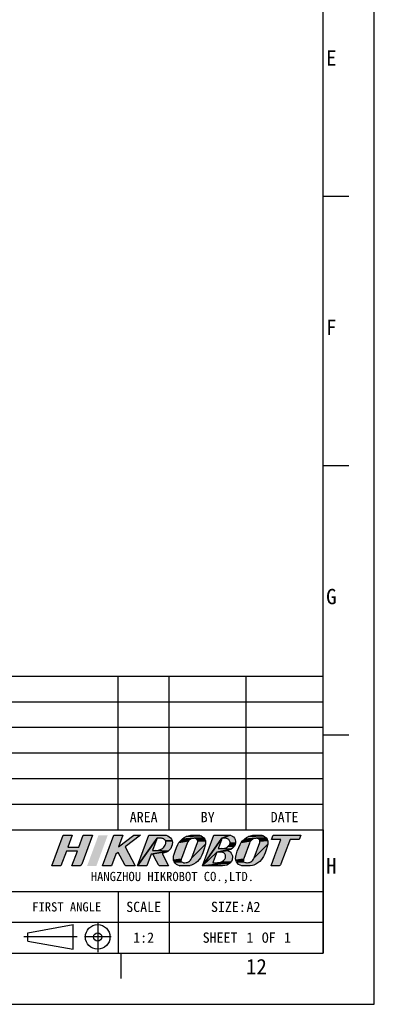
# Model space of a CAD drawing. Header units: millimetres. Extents: x 0 to 594, y 0 to 420.
# Tile 7 of 25: x 525 to 594, y 0 to 192. Entities that reach past the tile are written whole.
import ezdxf
from ezdxf.enums import TextEntityAlignment as Align

# ---------------------------------------------------------------- set-up
doc = ezdxf.new("R2010")
doc.units = ezdxf.units.MM
doc.header["$LTSCALE"] = 32.67
doc.linetypes.add('CENTER', pattern=[0.6, 0.375, -0.075, 0.075, -0.075])
doc.linetypes.add('PHANTOM', pattern=[0.8, 0.45, -0.05, 0.1, -0.05, 0.1, -0.05])
doc.layers.get('0').update_dxf_attribs({"linetype": 'CONTINUOUS'})
doc.layers.add('50_ALL_DETAILS', color=7, linetype='CONTINUOUS')
doc.layers.add('DEFAULT_1', color=7, linetype='CENTER')
doc.styles.get("Standard").update_dxf_attribs({"font": 'simfang.ttf'})
doc.styles.add('TEXTSTYLE_2', font='simfang.ttf')
doc.styles.add('TEXTSTYLE_4', font='simfang.ttf')

# ---------------------------------------------------------------- blocks, each defined once
blk = doc.blocks.new('LOGO-R_BL0', base_point=(555.37, 29.99))
for color, points in [(1, [(534.23, 30.67), (536.38, 30.67), (537.23, 32.98), (539.03, 32.98), (536.95, 27.35), (536.95, 27.35), (536.95, 27.35), (536.84, 27.17), (536.8, 27.14), (536.63, 27.02), (536.43, 26.99), (535.02, 26.99), (536.07, 29.85), (533.93, 29.85), (532.87, 26.99), (531.07, 26.99), (533.28, 32.98), (535.08, 32.98)]), (1, [(547.32, 26.99), (545.76, 26.99), (545.56, 27.02), (545.54, 27.03), (545.36, 27.15), (545.25, 27.31), (544.05, 29.63), (543.6, 29.28), (542.75, 26.99), (540.95, 26.99), (543.16, 32.98), (544.96, 32.98), (544.13, 30.73), (547.07, 32.98), (548.41, 32.98), (545.41, 30.68)]), (8, [(551.61, 32.37), (547.82, 26.99), (550.03, 32.98), (550.28, 32.98), (550.47, 32.98), (552.15, 32.98), (552.94, 32.98), (553.09, 32.98), (553.42, 32.95), (553.73, 32.85), (553.73, 32.85), (554.01, 32.68), (554.25, 32.46), (554.44, 32.19), (554.56, 31.89), (553.25, 31.86), (553.17, 32), (553.07, 32.12), (552.95, 32.22), (552.91, 32.24), (552.77, 32.31), (552.62, 32.35), (552.47, 32.37), (552.2, 32.37), (552.12, 32.37)]), (8, [(560.23, 32.84), (560.51, 32.68), (560.74, 32.46), (558.83, 32.37), (556.51, 32.23), (556.89, 32.5), (557.29, 32.72), (560.2, 32.86)]), (8, [(559.58, 32.98), (559.9, 32.95), (560.2, 32.86), (557.29, 32.72), (557.73, 32.88), (557.75, 32.88), (558.18, 32.96), (558.41, 32.98), (558.52, 32.98), (558.64, 32.98)]), (8, [(564.51, 32.98), (565.59, 32.99), (565.89, 32.95), (564.28, 32.37), (560.49, 26.99), (562.7, 32.98), (564.14, 32.98), (564.33, 32.98)]), (8, [(564.28, 32.37), (565.89, 32.95), (566.19, 32.85), (566.26, 32.81), (566.51, 32.63), (566.71, 32.39), (566.86, 32.12), (566.87, 32.08), (566.95, 31.78), (566.95, 31.47), (565.85, 31.39), (565.86, 31.53), (565.86, 31.61), (565.83, 31.75), (565.78, 31.88), (565.71, 32), (565.62, 32.11), (565.51, 32.21), (565.39, 32.28), (565.29, 32.32), (565.15, 32.36), (565.01, 32.37), (564.74, 32.37), (564.64, 32.37), (564.46, 32.37)]), (8, [(572.38, 32.85), (572.65, 32.68), (572.89, 32.46), (570.98, 32.37), (568.66, 32.23), (569.04, 32.51), (569.44, 32.72), (572.35, 32.86)]), (8, [(571.73, 32.98), (572.05, 32.95), (572.35, 32.86), (569.44, 32.72), (569.88, 32.88), (569.89, 32.88), (570.33, 32.96), (570.56, 32.98), (570.67, 32.98), (570.79, 32.98)]), (8, [(574.26, 32.98), (576.06, 32.98), (579.66, 32.98), (579.36, 32.16), (577.56, 32.16), (577.44, 31.84), (575.79, 27.36), (575.79, 27.35), (575.69, 27.19), (575.55, 27.07), (575.45, 27.02), (575.26, 26.99), (575.26, 26.99), (573.85, 26.99), (574.6, 29), (575.76, 32.16), (573.96, 32.16)]), (8, [(551.19, 29.98), (551.38, 29.98), (551.41, 29.98), (553.77, 29.89), (550.47, 29.28), (549.62, 26.99), (547.82, 26.99), (551.61, 32.37), (551.55, 32.22), (551.5, 32.06), (551.12, 31.05), (550.91, 30.48), (550.8, 30.18), (550.73, 29.98), (551, 29.98)]), (8, [(554.56, 31.89), (554.61, 31.57), (554.59, 31.24), (554.57, 31.12), (554.45, 30.74), (554.37, 30.56), (554.28, 30.41), (554.06, 30.13), (553.77, 29.89), (551.41, 29.98), (551.63, 29.99), (551.87, 30.03), (552.1, 30.1), (552.32, 30.19), (552.53, 30.31), (552.56, 30.33), (552.75, 30.47), (552.91, 30.63), (553.06, 30.81), (553.18, 31), (553.27, 31.21), (553.31, 31.36), (553.33, 31.51), (553.32, 31.56), (553.3, 31.72), (553.25, 31.86), (554.56, 31.89)]), (8, [(557.6, 31.67), (557.48, 31.43), (556.38, 28.43), (556.34, 28.27), (554.85, 28.09), (554.8, 28.41), (554.82, 28.73), (554.86, 28.93), (554.89, 29.05), (555.13, 29.85), (555.42, 30.59), (555.68, 31.14), (555.89, 31.52), (557.75, 31.88)]), (8, [(560.1, 28.59), (559.84, 28.21), (559.52, 27.86), (559.16, 27.56), (558.76, 27.32), (558.33, 27.14), (558.09, 27.07), (556, 27.02), (555.69, 27.11), (555.67, 27.12), (555.39, 27.29), (555.16, 27.51), (554.98, 27.77), (556.57, 27.74), (556.71, 27.65), (556.8, 27.61), (556.96, 27.59), (557.06, 27.59), (557.33, 27.62), (557.51, 27.67), (557.75, 27.77), (557.96, 27.91), (558.15, 28.09), (558.3, 28.3), (558.42, 28.54), (561.08, 31.24), (561.03, 31.04), (560.9, 30.54), (560.83, 30.31), (560.55, 29.55), (560.34, 29.07), (560.22, 28.83)]), (8, [(557.93, 32.05), (557.75, 31.88), (555.89, 31.52), (556.17, 31.9), (558.14, 32.19)]), (8, [(558.38, 32.3), (558.14, 32.19), (556.17, 31.9), (556.51, 32.23), (558.83, 32.37), (558.64, 32.36)]), (8, [(561.05, 31.88), (561.1, 31.56), (561.08, 31.24), (558.42, 28.54), (559.52, 31.54), (559.55, 31.7), (559.55, 31.8), (561.04, 31.9)]), (8, [(558.93, 32.37), (558.83, 32.37), (560.74, 32.46), (560.92, 32.2), (561.04, 31.9), (559.55, 31.8), (559.52, 31.96), (559.44, 32.11), (559.33, 32.23), (559.18, 32.32), (559.09, 32.35)]), (8, [(563.86, 30.36), (563.95, 30.36), (564.23, 30.37), (566.1, 30.24), (563.28, 29.68), (560.49, 26.99), (564.28, 32.37), (564.16, 32.07), (563.58, 30.49), (563.54, 30.36), (563.68, 30.36)]), (8, [(566.69, 30.78), (566.6, 30.68), (566.35, 30.42), (566.1, 30.24), (564.23, 30.37), (564.27, 30.37), (564.51, 30.38), (564.62, 30.39), (564.81, 30.43), (564.93, 30.47), (565.1, 30.54), (565.27, 30.63), (565.42, 30.74), (565.42, 30.75), (566.74, 30.86)]), (8, [(566.95, 31.43), (566.87, 31.13), (566.74, 30.86), (565.42, 30.75), (565.56, 30.88), (565.69, 31.03), (565.75, 31.12), (565.81, 31.25), (565.85, 31.39), (566.95, 31.47)]), (8, [(569.74, 31.67), (569.63, 31.43), (568.53, 28.43), (568.49, 28.27), (567, 28.09), (566.95, 28.41), (566.97, 28.73), (567.01, 28.93), (567.04, 29.05), (567.28, 29.85), (567.57, 30.59), (567.83, 31.15), (568.04, 31.52), (569.9, 31.88)]), (8, [(572.25, 28.6), (571.99, 28.21), (571.67, 27.86), (571.31, 27.57), (570.91, 27.32), (570.48, 27.14), (570.24, 27.07), (569.8, 27), (569.55, 26.99), (568.46, 26.99), (568.15, 27.02), (567.84, 27.11), (567.82, 27.13), (567.54, 27.29), (567.31, 27.51), (567.13, 27.77), (568.71, 27.74), (568.86, 27.65), (568.95, 27.62), (569.11, 27.59), (569.21, 27.59), (569.48, 27.62), (569.66, 27.67), (569.9, 27.77), (570.11, 27.91), (570.3, 28.09), (570.45, 28.3), (570.57, 28.54), (573.23, 31.24), (573.18, 31.04), (573.05, 30.55), (572.98, 30.32), (572.7, 29.55), (572.49, 29.07), (572.37, 28.83)]), (8, [(570.08, 32.05), (569.9, 31.88), (568.04, 31.52), (568.32, 31.9), (570.29, 32.19)]), (8, [(570.53, 32.3), (570.29, 32.19), (568.32, 31.9), (568.66, 32.23), (570.98, 32.37), (570.79, 32.36)]), (8, [(573.2, 31.88), (573.25, 31.56), (573.23, 31.24), (570.57, 28.54), (571.67, 31.54), (571.7, 31.7), (571.7, 31.8), (573.19, 31.91)]), (8, [(571.08, 32.38), (570.98, 32.37), (572.89, 32.46), (573.07, 32.2), (573.19, 31.91), (571.7, 31.8), (571.67, 31.96), (571.59, 32.11), (571.48, 32.23), (571.4, 32.29), (571.24, 32.35)]), (8, [(552.64, 29.38), (553.88, 26.99), (552.32, 26.99), (552.13, 27.02), (552.12, 27.02), (551.95, 27.13), (551.83, 27.28), (551.82, 27.3), (551.51, 27.91), (550.79, 29.28), (550.76, 29.28), (550.47, 29.28), (553.77, 29.89), (553.43, 29.69), (553, 29.53), (552.62, 29.43)]), (8, [(563.09, 27.59), (563.36, 27.6), (563.39, 27.6), (565.85, 27.56), (560.49, 26.99), (563.28, 29.68), (563.17, 29.37), (562.59, 27.79), (562.51, 27.59), (562.81, 27.59)]), (8, [(565.41, 30), (565.34, 29.98), (565.34, 29.98), (563.28, 29.68), (566.1, 30.24), (565.78, 30.09)]), (8, [(563.28, 29.68), (565.34, 29.98), (565.62, 29.87), (565.86, 29.7), (566.07, 29.47), (566.22, 29.2), (566.31, 28.94), (566.34, 28.62), (566.3, 28.31), (566.25, 28.14), (566.11, 27.87), (566.06, 27.79), (564.07, 27.71), (564.24, 27.79), (564.4, 27.89), (564.55, 28.01), (564.56, 28.01), (564.69, 28.16), (564.82, 28.32), (564.88, 28.42), (564.94, 28.55), (564.98, 28.69), (564.99, 28.83), (564.99, 28.9), (564.96, 29.05), (564.91, 29.19), (564.84, 29.31), (564.75, 29.42), (564.63, 29.52), (564.51, 29.59), (564.43, 29.63), (564.29, 29.66), (564.14, 29.68), (563.87, 29.68), (563.59, 29.68)]), (8, [(556.35, 28.1), (556.38, 28.01), (554.98, 27.77), (554.85, 28.06), (554.85, 28.09), (556.34, 28.27)]), (8, [(557.85, 27.02), (557.41, 26.99), (556.31, 26.99), (556, 27.02), (558.09, 27.07)]), (8, [(564.14, 26.99), (563.98, 26.99), (560.49, 26.99), (565.85, 27.56), (565.82, 27.53), (565.53, 27.31), (565.22, 27.16), (564.86, 27.05), (564.78, 27.04), (564.39, 27), (564.22, 26.99)]), (8, [(566.03, 27.75), (565.85, 27.56), (563.39, 27.6), (563.65, 27.62), (563.75, 27.63), (563.94, 27.67), (564.07, 27.71), (566.06, 27.79)]), (8, [(568.49, 28.17), (568.53, 28.01), (567.13, 27.77), (567, 28.07), (567, 28.09), (568.49, 28.27)])]:
    blk.add_hatch(color=color).paths.add_polyline_path(points)
at = {"color": 1}
for points in [[(534.23, 30.67), (536.38, 30.67), (537.23, 32.98), (539.03, 32.98), (536.95, 27.35), (536.95, 27.35), (536.95, 27.35), (536.84, 27.17), (536.8, 27.14), (536.63, 27.02), (536.43, 26.99), (535.02, 26.99), (536.07, 29.85), (533.93, 29.85), (532.87, 26.99), (531.07, 26.99), (533.28, 32.98), (535.08, 32.98), (534.23, 30.67)], [(547.32, 26.99), (545.76, 26.99), (545.56, 27.02), (545.54, 27.03), (545.36, 27.15), (545.25, 27.31), (544.05, 29.63), (543.6, 29.28), (542.75, 26.99), (540.95, 26.99), (543.16, 32.98), (544.96, 32.98), (544.13, 30.73), (547.07, 32.98), (548.41, 32.98), (545.41, 30.68), (547.32, 26.99)]]:
    blk.add_lwpolyline(points, dxfattribs=at)
at = {"color": 8}
for points in [[(551.61, 32.37), (547.82, 26.99), (550.03, 32.98), (550.28, 32.98), (550.47, 32.98), (552.15, 32.98), (552.94, 32.98), (553.09, 32.98), (553.42, 32.95), (553.73, 32.85), (553.73, 32.85), (554.01, 32.68), (554.25, 32.46), (554.44, 32.19), (554.56, 31.89), (553.25, 31.86), (553.17, 32), (553.07, 32.12), (552.95, 32.22), (552.91, 32.24), (552.77, 32.31), (552.62, 32.35), (552.47, 32.37), (552.2, 32.37), (552.12, 32.37), (551.61, 32.37)], [(560.23, 32.84), (560.51, 32.68), (560.74, 32.46), (558.83, 32.37), (556.51, 32.23), (556.89, 32.5), (557.29, 32.72), (560.2, 32.86), (560.23, 32.84)], [(559.58, 32.98), (559.9, 32.95), (560.2, 32.86), (557.29, 32.72), (557.73, 32.88), (557.75, 32.88), (558.18, 32.96), (558.41, 32.98), (558.52, 32.98), (558.64, 32.98), (559.58, 32.98)], [(564.51, 32.98), (565.59, 32.99), (565.89, 32.95), (564.28, 32.37), (560.49, 26.99), (562.7, 32.98), (564.14, 32.98), (564.33, 32.98), (564.51, 32.98)], [(564.28, 32.37), (565.89, 32.95), (566.19, 32.85), (566.26, 32.81), (566.51, 32.63), (566.71, 32.39), (566.86, 32.12), (566.87, 32.08), (566.95, 31.78), (566.95, 31.47), (565.85, 31.39), (565.86, 31.53), (565.86, 31.61), (565.83, 31.75), (565.78, 31.88), (565.71, 32), (565.62, 32.11), (565.51, 32.21), (565.39, 32.28), (565.29, 32.32), (565.15, 32.36), (565.01, 32.37), (564.74, 32.37), (564.64, 32.37), (564.46, 32.37), (564.28, 32.37)], [(572.38, 32.85), (572.65, 32.68), (572.89, 32.46), (570.98, 32.37), (568.66, 32.23), (569.04, 32.51), (569.44, 32.72), (572.35, 32.86), (572.38, 32.85)], [(571.73, 32.98), (572.05, 32.95), (572.35, 32.86), (569.44, 32.72), (569.88, 32.88), (569.89, 32.88), (570.33, 32.96), (570.56, 32.98), (570.67, 32.98), (570.79, 32.98), (571.73, 32.98)], [(574.26, 32.98), (576.06, 32.98), (579.66, 32.98), (579.36, 32.16), (577.56, 32.16), (577.44, 31.84), (575.79, 27.36), (575.79, 27.35), (575.69, 27.19), (575.55, 27.07), (575.45, 27.02), (575.26, 26.99), (575.26, 26.99), (573.85, 26.99), (574.6, 29), (575.76, 32.16), (573.96, 32.16), (574.26, 32.98)], [(551.19, 29.98), (551.38, 29.98), (551.41, 29.98), (553.77, 29.89), (550.47, 29.28), (549.62, 26.99), (547.82, 26.99), (551.61, 32.37), (551.55, 32.22), (551.5, 32.06), (551.12, 31.05), (550.91, 30.48), (550.8, 30.18), (550.73, 29.98), (551, 29.98), (551.19, 29.98)], [(554.56, 31.89), (554.61, 31.57), (554.59, 31.24), (554.57, 31.12), (554.45, 30.74), (554.37, 30.56), (554.28, 30.41), (554.06, 30.13), (553.77, 29.89), (551.41, 29.98), (551.63, 29.99), (551.87, 30.03), (552.1, 30.1), (552.32, 30.19), (552.53, 30.31), (552.56, 30.33), (552.75, 30.47), (552.91, 30.63), (553.06, 30.81), (553.18, 31), (553.27, 31.21), (553.31, 31.36), (553.33, 31.51), (553.32, 31.56), (553.3, 31.72), (553.25, 31.86), (554.56, 31.89), (554.56, 31.89)], [(557.6, 31.67), (557.48, 31.43), (556.38, 28.43), (556.34, 28.27), (554.85, 28.09), (554.8, 28.41), (554.82, 28.73), (554.86, 28.93), (554.89, 29.05), (555.13, 29.85), (555.42, 30.59), (555.68, 31.14), (555.89, 31.52), (557.75, 31.88), (557.6, 31.67)], [(560.1, 28.59), (559.84, 28.21), (559.52, 27.86), (559.16, 27.56), (558.76, 27.32), (558.33, 27.14), (558.09, 27.07), (556, 27.02), (555.69, 27.11), (555.67, 27.12), (555.39, 27.29), (555.16, 27.51), (554.98, 27.77), (556.57, 27.74), (556.71, 27.65), (556.8, 27.61), (556.96, 27.59), (557.06, 27.59), (557.33, 27.62), (557.51, 27.67), (557.75, 27.77), (557.96, 27.91), (558.15, 28.09), (558.3, 28.3), (558.42, 28.54), (561.08, 31.24), (561.03, 31.04), (560.9, 30.54), (560.83, 30.31), (560.55, 29.55), (560.34, 29.07), (560.22, 28.83), (560.1, 28.59)], [(557.93, 32.05), (557.75, 31.88), (555.89, 31.52), (556.17, 31.9), (558.14, 32.19), (557.93, 32.05)], [(558.38, 32.3), (558.14, 32.19), (556.17, 31.9), (556.51, 32.23), (558.83, 32.37), (558.64, 32.36), (558.38, 32.3)], [(561.05, 31.88), (561.1, 31.56), (561.08, 31.24), (558.42, 28.54), (559.52, 31.54), (559.55, 31.7), (559.55, 31.8), (561.04, 31.9), (561.05, 31.88)], [(558.93, 32.37), (558.83, 32.37), (560.74, 32.46), (560.92, 32.2), (561.04, 31.9), (559.55, 31.8), (559.52, 31.96), (559.44, 32.11), (559.33, 32.23), (559.18, 32.32), (559.09, 32.35), (558.93, 32.37)], [(563.86, 30.36), (563.95, 30.36), (564.23, 30.37), (566.1, 30.24), (563.28, 29.68), (560.49, 26.99), (564.28, 32.37), (564.16, 32.07), (563.58, 30.49), (563.54, 30.36), (563.68, 30.36), (563.86, 30.36)], [(566.69, 30.78), (566.6, 30.68), (566.35, 30.42), (566.1, 30.24), (564.23, 30.37), (564.27, 30.37), (564.51, 30.38), (564.62, 30.39), (564.81, 30.43), (564.93, 30.47), (565.1, 30.54), (565.27, 30.63), (565.42, 30.74), (565.42, 30.75), (566.74, 30.86), (566.69, 30.78)], [(566.95, 31.43), (566.87, 31.13), (566.74, 30.86), (565.42, 30.75), (565.56, 30.88), (565.69, 31.03), (565.75, 31.12), (565.81, 31.25), (565.85, 31.39), (566.95, 31.47), (566.95, 31.43)], [(569.74, 31.67), (569.63, 31.43), (568.53, 28.43), (568.49, 28.27), (567, 28.09), (566.95, 28.41), (566.97, 28.73), (567.01, 28.93), (567.04, 29.05), (567.28, 29.85), (567.57, 30.59), (567.83, 31.15), (568.04, 31.52), (569.9, 31.88), (569.74, 31.67)], [(572.25, 28.6), (571.99, 28.21), (571.67, 27.86), (571.31, 27.57), (570.91, 27.32), (570.48, 27.14), (570.24, 27.07), (569.8, 27), (569.55, 26.99), (568.46, 26.99), (568.15, 27.02), (567.84, 27.11), (567.82, 27.13), (567.54, 27.29), (567.31, 27.51), (567.13, 27.77), (568.71, 27.74), (568.86, 27.65), (568.95, 27.62), (569.11, 27.59), (569.21, 27.59), (569.48, 27.62), (569.66, 27.67), (569.9, 27.77), (570.11, 27.91), (570.3, 28.09), (570.45, 28.3), (570.57, 28.54), (573.23, 31.24), (573.18, 31.04), (573.05, 30.55), (572.98, 30.32), (572.7, 29.55), (572.49, 29.07), (572.37, 28.83), (572.25, 28.6)], [(570.08, 32.05), (569.9, 31.88), (568.04, 31.52), (568.32, 31.9), (570.29, 32.19), (570.08, 32.05)], [(570.53, 32.3), (570.29, 32.19), (568.32, 31.9), (568.66, 32.23), (570.98, 32.37), (570.79, 32.36), (570.53, 32.3)], [(573.2, 31.88), (573.25, 31.56), (573.23, 31.24), (570.57, 28.54), (571.67, 31.54), (571.7, 31.7), (571.7, 31.8), (573.19, 31.91), (573.2, 31.88)], [(571.08, 32.38), (570.98, 32.37), (572.89, 32.46), (573.07, 32.2), (573.19, 31.91), (571.7, 31.8), (571.67, 31.96), (571.59, 32.11), (571.48, 32.23), (571.4, 32.29), (571.24, 32.35), (571.08, 32.38)], [(552.64, 29.38), (553.88, 26.99), (552.32, 26.99), (552.13, 27.02), (552.12, 27.02), (551.95, 27.13), (551.83, 27.28), (551.82, 27.3), (551.51, 27.91), (550.79, 29.28), (550.76, 29.28), (550.47, 29.28), (553.77, 29.89), (553.43, 29.69), (553, 29.53), (552.62, 29.43), (552.64, 29.38)], [(563.09, 27.59), (563.36, 27.6), (563.39, 27.6), (565.85, 27.56), (560.49, 26.99), (563.28, 29.68), (563.17, 29.37), (562.59, 27.79), (562.51, 27.59), (562.81, 27.59), (563.09, 27.59)], [(565.41, 30), (565.34, 29.98), (565.34, 29.98), (563.28, 29.68), (566.1, 30.24), (565.78, 30.09), (565.41, 30)], [(563.28, 29.68), (565.34, 29.98), (565.62, 29.87), (565.86, 29.7), (566.07, 29.47), (566.22, 29.2), (566.31, 28.94), (566.34, 28.62), (566.3, 28.31), (566.25, 28.14), (566.11, 27.87), (566.06, 27.79), (564.07, 27.71), (564.24, 27.79), (564.4, 27.89), (564.55, 28.01), (564.56, 28.01), (564.69, 28.16), (564.82, 28.32), (564.88, 28.42), (564.94, 28.55), (564.98, 28.69), (564.99, 28.83), (564.99, 28.9), (564.96, 29.05), (564.91, 29.19), (564.84, 29.31), (564.75, 29.42), (564.63, 29.52), (564.51, 29.59), (564.43, 29.63), (564.29, 29.66), (564.14, 29.68), (563.87, 29.68), (563.59, 29.68), (563.28, 29.68)], [(556.35, 28.1), (556.38, 28.01), (554.98, 27.77), (554.85, 28.06), (554.85, 28.09), (556.34, 28.27), (556.35, 28.1)], [(557.85, 27.02), (557.41, 26.99), (556.31, 26.99), (556, 27.02), (558.09, 27.07), (557.85, 27.02)], [(564.14, 26.99), (563.98, 26.99), (560.49, 26.99), (565.85, 27.56), (565.82, 27.53), (565.53, 27.31), (565.22, 27.16), (564.86, 27.05), (564.78, 27.04), (564.39, 27), (564.22, 26.99), (564.14, 26.99)], [(566.03, 27.75), (565.85, 27.56), (563.39, 27.6), (563.65, 27.62), (563.75, 27.63), (563.94, 27.67), (564.07, 27.71), (566.06, 27.79), (566.03, 27.75)], [(568.49, 28.17), (568.53, 28.01), (567.13, 27.77), (567, 28.07), (567, 28.09), (568.49, 28.27), (568.49, 28.17)]]:
    blk.add_lwpolyline(points, dxfattribs=at)
at = {"color": 1}
blk.add_solid([(542, 32.98), (539.79, 26.99), (540.2, 32.98), (537.98, 26.99)], dxfattribs=at)
at = {"color": 8}
for points in [[(564.87, 32.98), (565.59, 32.99), (564.51, 32.98)], [(556.45, 27.86), (556.57, 27.74), (556.38, 28.01), (554.98, 27.77)], [(568.6, 27.86), (568.71, 27.74), (568.53, 28.01), (567.13, 27.77)]]:
    blk.add_solid(points, dxfattribs=at)

msp = doc.modelspace()

# ---------------------------------------------------------------- linework, layer by layer
at = {"color": 7}
for p, q in [((594, 0), (594, 420)), ((584, 10), (584, 410)), ((588.9999, 157.4979), (584, 157.4979)), ((588.9999, 104.9986), (584, 104.9986)), ((404, 64), (584, 64)), ((544, 34), (544, 64)), ((554, 34), (554, 64)), ((569, 34), (569, 64)), ((584, 34), (584, 64)), ((404, 59), (584, 59)), ((404, 54), (584, 54)), ((588.9999, 52.4993), (584, 52.4993)), ((404, 49), (584, 49)), ((404, 44), (584, 44)), ((404, 39), (584, 39)), ((404, 34), (584, 34)), ((404, 34), (584, 34)), ((584, 34), (584, 10)), ((404, 22), (584, 22)), ((544, 22), (544, 10)), ((554, 22), (554, 10)), ((404, 16), (584, 16)), ((526.434, 13.9367), (535.2339, 15.5366)), ((535.2339, 10.7367), (535.2339, 15.5366)), ((526.434, 12.3367), (526.434, 13.9367)), ((526.434, 12.3367), (535.2339, 10.7367)), ((25, 10), (584, 10)), ((404, 10), (584, 10)), ((544.6373, 5.0001), (544.6373, 10)), ((0, 0), (594, 0))]:
    msp.add_line(p, q, dxfattribs=at)
for radius in [2.4, 0.8]:
    msp.add_circle((540.0338, 13.1367), radius, dxfattribs=at)
at = {"layer": 'DEFAULT_1', "color": 1, "linetype": 'PHANTOM'}
for p, q in [((540.0332, 16.0866), (540.0332, 10.1872)), ((536.0339, 13.1367), (525.634, 13.1367)), ((542.6408, 13.1265), (537.4568, 13.1265))]:
    msp.add_line(p, q, dxfattribs=at)

# ---------------------------------------------------------------- block references
at = {"color": 4}
msp.add_blockref('LOGO-R_BL0', (555.3666, 29.9851), dxfattribs=at)

# ---------------------------------------------------------------- texts
at = {"color": 3}
for s, height, style, p in [('E', 3, 'TEXTSTYLE_2', (584.5888, 182.9938)), ('F', 3, 'TEXTSTYLE_2', (584.5888, 130.4938)), ('G', 3, 'TEXTSTYLE_2', (584.5888, 77.9938)), ('H', 3, 'TEXTSTYLE_2', (584.5888, 25.4938)), ('12', 2.99996, 'TEXTSTYLE_4', (568.9562, 5.8471))]:
    msp.add_text(s, height=height, dxfattribs=dict(at, style=style)).set_placement(p)
at = {"layer": '50_ALL_DETAILS', "color": 3}
for s, height, p in [('AREA', 2, (549, 35.5)), ('BY', 2, (561.5, 35.5)), ('DATE', 2, (576.5, 35.5)), (' HANGZHOU HIKROBOT CO.,LTD.', 1.8, (554, 24.0219)), ('FIRST ANGLE', 1.8, (534, 18.1)), ('SCALE', 2, (549, 18))]:
    msp.add_text(s, height=height, dxfattribs=at).set_placement(p, align=Align.CENTER)
msp.add_text('SIZE:', height=2, dxfattribs=at).set_placement((568.9375, 18), align=Align.RIGHT)
at = {"layer": '50_ALL_DETAILS', "color": 7}
msp.add_text('A2', height=2, dxfattribs=at).set_placement((569.0625, 18))
for s, p in [('1:2', (549, 12)), ('SHEET ', (564.5937, 12)), ('1', (569.7344, 12)), (' OF ', (573.4062, 12)), ('1', (577.0781, 12))]:
    msp.add_text(s, height=2, dxfattribs=at).set_placement(p, align=Align.CENTER)

doc.saveas('drawing.dxf')
